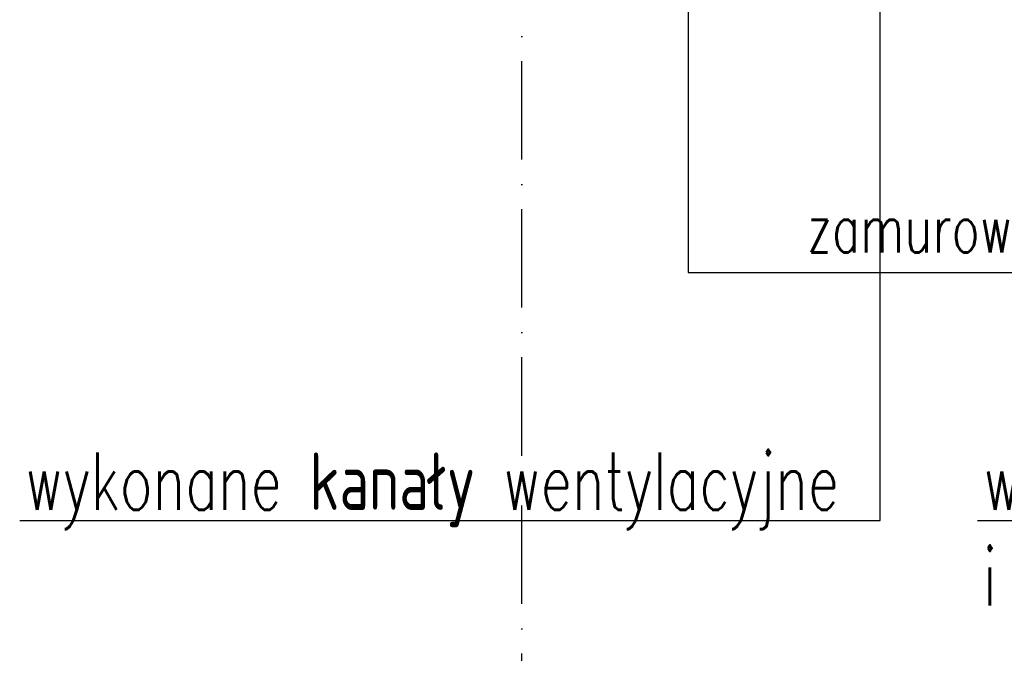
# Model space of a CAD drawing. Header units: millimetres. Extents: x 167273 to 188273, y -125105 to -88145.
# Tile 145 of 210: x 174111 to 174351, y -96971 to -96817. Entities that reach past the tile are written whole.
import ezdxf

# ---------------------------------------------------------------- set-up
doc = ezdxf.new("R2010")
doc.units = ezdxf.units.MM
doc.linetypes.add('ACAD_ISO10W100', pattern=[18, 12, -3, 0, -3])
doc.layers.add('!_zmiany', color=7, linetype='Continuous', true_color=0xfa7d00)
for name, color, linetype in [('a-op_leader', 9, 'Continuous'), ('a-osie', 1, 'ACAD_ISO10W100'), ('a-poziomy', 9, 'Continuous')]:
    doc.layers.add(name, color=color, linetype=linetype)
doc.styles.add('PPAB_100', font='romans.shx', dxfattribs={"width": 0.7, "height": 12})

msp = doc.modelspace()

# ---------------------------------------------------------------- linework, layer by layer
at = {"layer": '!_zmiany'}
for points in [[(174344.03, -96938.92), (174553.75, -96938.92), (174553.75, -96675.89)], [(174110.53, -96938.92), (174320.25, -96938.92), (174320.25, -96746.39)]]:
    msp.add_lwpolyline(points, dxfattribs=at)
at = {"layer": 'a-op_leader'}
msp.add_lwpolyline([(174273.44, -96776.89), (174273.44, -96878.45), (174564.44, -96878.45), (174564.44, -96776.89)], dxfattribs=at)
at = {"layer": 'a-osie', "ltscale": 2}
msp.add_line((174232.94, -97211.89), (174232.94, -96011.89), dxfattribs=at)

# ---------------------------------------------------------------- texts
at = {"layer": '!_zmiany', "char_height": 14, "width": 190.235, "attachment_point": 1, "style": 'PPAB_100'}
for s, insert in [('{\\Fromans.shx|c238;wykonane kanały wentylacyjne}', (174111.84, -96922.3)), ('{\\Fromans.shx|c238;wykonane floorboxy \\Pi gniazda ścienne}', (174345.34, -96922.3))]:
    msp.add_mtext(s, dxfattribs=dict(at, insert=insert))
at = {"layer": 'a-poziomy', "ltscale": 0.5, "insert": (174302.42, -96869.56), "char_height": 12, "attachment_point": 4, "style": 'PPAB_100'}
msp.add_mtext('{\\Fromans.shx|c238;zamurowanie wentylacji grawitacyjnej}', dxfattribs=at)

doc.saveas('drawing.dxf')
